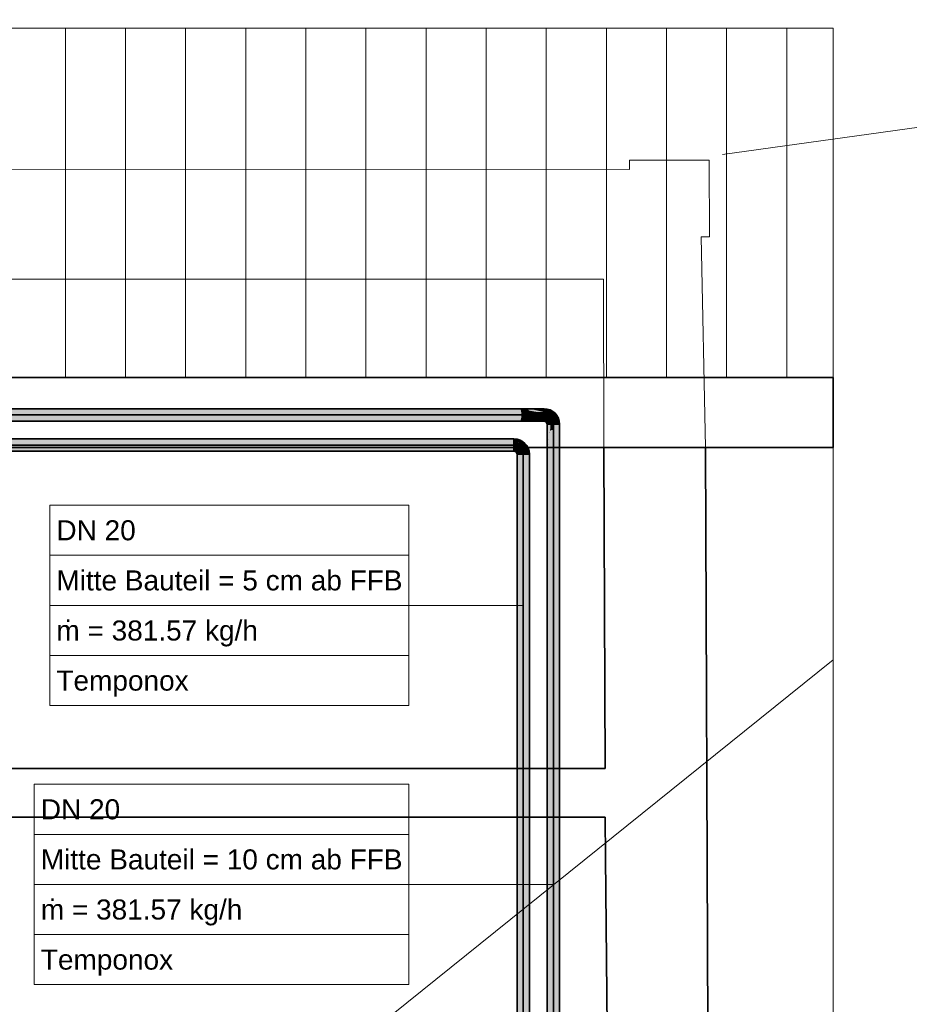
# Model space of a CAD drawing. Extents: x -208 to 552, y -140 to 454.
# Tile 46 of 47: x 200 to 289, y 281 to 379. Entities that reach past the tile are written whole.
import ezdxf
from ezdxf.lldxf.tags import DXFTag

# ---------------------------------------------------------------- set-up
doc = ezdxf.new("R2010")
doc.units = 0
doc.layers.get('0').update_dxf_attribs({"lineweight": 35})
for name, color, linetype, lineweight in [('0-Shading', 7, 'Continuous', 35), ('5_DG-BESTAND', 7, 'Continuous', 25), ('5_DG-FIRSTE-GRATE', 7, 'Continuous', 25), ('5_DG-SCHRAFF-FILL', 7, 'Continuous', 25)]:
    doc.layers.add(name, color=color, linetype=linetype, lineweight=lineweight)
for name, color, linetype, lineweight, true_color in [('H_Ruecklauf', 5, 'Continuous', 35, 0x0000ff), ('H_Ruecklauf_Beschriftung', 5, 'Continuous', 18, 0x0000ff), ('H_Vorlauf', 1, 'Continuous', 35, 0xff0000), ('H_Vorlauf_Beschriftung', 1, 'Continuous', 18, 0xff0000)]:
    doc.layers.add(name, color=color, linetype=linetype, lineweight=lineweight, true_color=true_color)
doc.styles.get("Standard").update_dxf_attribs({"font": 'arial.ttf'})
tags = doc.linetypes.add('ALL_S14', pattern=[0.002, 0.001, -0.001]).pattern_tags.tags
tags[6:7] = [DXFTag(74, 4), DXFTag(75, 0), DXFTag(340, '0'), DXFTag(46, 1.0), DXFTag(50, 0.0), DXFTag(44, 0.0), DXFTag(45, 0.0)]
tags[4:5] = [DXFTag(74, 4), DXFTag(75, 0), DXFTag(340, '0'), DXFTag(46, 1.0), DXFTag(50, 0.0), DXFTag(44, 0.0), DXFTag(45, 0.0)]
tags = doc.linetypes.add('VERDECKT2_S2', pattern=[0.0027, 0.002, -0.0007]).pattern_tags.tags
tags[6:7] = [DXFTag(74, 4), DXFTag(75, 0), DXFTag(340, '0'), DXFTag(46, 1.0), DXFTag(50, 0.0), DXFTag(44, 0.0), DXFTag(45, 0.0)]
tags[4:5] = [DXFTag(74, 4), DXFTag(75, 0), DXFTag(340, '0'), DXFTag(46, 1.0), DXFTag(50, 0.0), DXFTag(44, 0.0), DXFTag(45, 0.0)]

# ---------------------------------------------------------------- blocks, each defined once
blk = doc.blocks.new('Shading-A06HSU30NL', base_point=(253.809, 271.391))
at = {"layer": '0-Shading', "color": 14, "true_color": 0xa00000}
for points in [[(172.741, 340.207), (249.963, 340.207), (172.741, 340.29), (249.88, 340.29)], [(249.88, 340.29), (249.963, 340.207), (250.385, 340.29), (250.695, 340.207)], [(251.051, 340.29), (250.385, 340.29), (251.399, 340.265)], [(252.219, 340.207), (251.399, 340.265), (250.528, 340.251), (250.385, 340.29)], [(252.219, 340.207), (250.528, 340.251), (251.213, 340.207)], [(250.528, 340.251), (250.695, 340.207), (251.213, 340.207)], [(251.65, 340.29), (251.051, 340.29), (252.302, 340.243), (251.399, 340.265)], [(252.302, 340.243), (251.399, 340.265), (252.302, 340.207), (252.219, 340.207)], [(252.302, 340.243), (252.302, 340.29), (251.65, 340.29)], [(252.681, 340.157), (252.703, 340.237), (252.302, 340.207), (252.302, 340.29)], [(253.035, 340.01), (253.077, 340.082), (252.681, 340.157), (252.703, 340.237)], [(253.339, 339.777), (253.398, 339.836), (253.035, 340.01), (253.077, 340.082)], [(172.741, 339.124), (172.741, 339.05), (249.954, 339.124), (249.88, 339.05)], [(174.469, 339.124), (249.947, 339.131), (174.228, 339.133), (249.963, 339.133)], [(249.899, 339.124), (249.947, 339.131), (249.302, 339.124)], [(249.949, 339.05), (250.019, 339.069), (249.88, 339.05), (249.891, 339.061)], [(250.019, 339.069), (250.248, 339.133), (249.891, 339.061), (249.963, 339.133)], [(249.956, 339.126), (249.961, 339.131), (249.899, 339.124), (249.947, 339.131)], [(249.899, 339.124), (249.954, 339.124), (249.956, 339.126)], [(249.961, 339.131), (249.963, 339.133), (249.947, 339.131)], [(250.385, 339.05), (250.584, 339.103), (249.949, 339.05), (250.019, 339.069)], [(250.584, 339.103), (250.695, 339.133), (250.019, 339.069), (250.248, 339.133)], [(250.45, 339.05), (250.584, 339.103), (250.385, 339.05)], [(250.45, 339.05), (251.42, 339.116), (250.584, 339.103), (250.974, 339.127)], [(251.214, 339.05), (251.965, 339.104), (250.45, 339.05), (251.42, 339.116)], [(250.974, 339.127), (250.695, 339.133), (250.584, 339.103)], [(251.078, 339.133), (250.695, 339.133), (250.974, 339.127)], [(251.42, 339.116), (251.658, 339.133), (250.974, 339.127), (251.078, 339.133)], [(252.302, 339.097), (251.965, 339.104), (251.65, 339.05), (251.214, 339.05)], [(252.302, 339.129), (252.302, 339.133), (251.42, 339.116), (251.658, 339.133)], [(252.302, 339.129), (251.42, 339.116), (251.965, 339.104)], [(251.65, 339.05), (252.302, 339.05), (252.302, 339.097)], [(251.965, 339.104), (252.302, 339.097), (252.302, 339.129)], [(252.361, 339.125), (252.302, 339.133), (252.302, 339.129)], [(252.302, 339.097), (252.361, 339.125), (252.302, 339.129)], [(252.302, 339.097), (252.396, 339.091), (252.361, 339.125), (252.403, 339.119)], [(252.302, 339.05), (252.382, 339.039), (252.302, 339.097), (252.396, 339.091)], [(252.382, 339.039), (252.457, 339.008), (252.396, 339.091), (252.487, 339.06)], [(252.396, 339.091), (252.487, 339.06), (252.403, 339.119), (252.493, 339.072)], [(252.493, 339.072), (252.498, 339.08), (252.403, 339.119)], [(252.457, 339.008), (252.521, 338.959), (252.487, 339.06), (252.567, 339.006)], [(252.487, 339.06), (252.533, 339.029), (252.493, 339.072)], [(252.533, 339.029), (252.498, 339.08), (252.493, 339.072)], [(252.498, 339.08), (252.533, 339.029), (252.573, 339.011), (252.567, 339.006)], [(252.498, 339.08), (252.573, 339.011), (252.58, 339.018)], [(252.521, 338.959), (252.57, 338.895), (252.567, 339.006), (252.631, 338.93)], [(252.567, 339.006), (252.589, 338.98), (252.573, 339.011)], [(252.589, 338.98), (252.58, 339.018), (252.573, 339.011)], [(252.58, 339.018), (252.589, 338.98), (252.634, 338.932), (252.631, 338.93)], [(252.58, 339.018), (252.634, 338.932), (252.642, 338.936)], [(253.572, 339.473), (253.644, 339.515), (253.339, 339.777), (253.398, 339.836)], [(253.719, 339.119), (253.799, 339.141), (253.572, 339.473), (253.644, 339.515)], [(253.769, 338.74), (253.852, 338.74), (253.719, 339.119), (253.799, 339.141)], [(252.57, 338.895), (252.601, 338.82), (252.631, 338.93), (252.672, 338.839)], [(252.601, 338.82), (252.612, 338.74), (252.672, 338.839), (252.686, 338.74)], [(252.686, 338.74), (252.612, 338.74), (252.686, 296), (252.612, 296.105)], [(252.672, 338.839), (252.681, 338.841), (252.631, 338.93), (252.642, 338.936)], [(252.686, 338.74), (252.695, 338.74), (252.672, 338.839), (252.681, 338.841)], [(252.695, 336.591), (252.695, 338.74), (252.686, 335.74), (252.686, 338.74)], [(253.769, 338.74), (253.769, 296.129), (253.852, 338.74), (253.852, 296.268)], [(252.695, 295.988), (252.695, 336.591), (252.686, 296), (252.686, 335.74)], [(252.612, 296.105), (252.612, 271.66), (252.695, 295.988), (252.695, 271.66)], [(253.769, 296.129), (253.769, 271.66), (253.852, 296.268), (253.852, 271.66)]]:
    blk.add_solid(points, dxfattribs=at)
at = {"layer": '0-Shading', "color": 12, "true_color": 0xd90000}
for points in [[(172.741, 340.207), (172.741, 340.003), (249.963, 340.207), (250.017, 340.003)], [(249.302, 340.003), (172.741, 340.003), (250.023, 339.98), (172.741, 339.98)], [(250.017, 340.003), (249.302, 340.003), (250.022, 339.983)], [(249.302, 340.003), (250.023, 339.98), (250.022, 339.983)], [(250.107, 340.207), (249.963, 340.207), (250.363, 339.98), (250.023, 339.98)], [(250.695, 340.207), (250.107, 340.207), (250.922, 339.98), (250.363, 339.98)], [(252.216, 339.98), (251.245, 340.199), (250.794, 340.107), (250.695, 340.207)], [(251.213, 340.207), (250.695, 340.207), (251.245, 340.199)], [(252.216, 339.98), (250.794, 340.107), (251.487, 339.98)], [(250.794, 340.107), (250.922, 339.98), (251.487, 339.98)], [(252.219, 340.207), (251.213, 340.207), (252.302, 340.185), (251.245, 340.199)], [(252.302, 340.185), (251.245, 340.199), (252.302, 339.98), (252.216, 339.98)], [(252.302, 340.185), (252.302, 340.207), (252.219, 340.207)], [(252.623, 339.938), (252.681, 340.157), (252.302, 339.98), (252.302, 340.207)], [(252.653, 340.05), (252.623, 339.938), (252.706, 340.013)], [(252.706, 340.013), (252.623, 339.938), (252.944, 339.853), (252.922, 339.814)], [(252.681, 340.157), (252.653, 340.05), (252.807, 340.105), (252.706, 340.013)], [(252.807, 340.105), (252.706, 340.013), (253.008, 339.963), (252.944, 339.853)], [(253.008, 339.963), (253.035, 340.01), (252.807, 340.105)], [(253.254, 339.692), (253.339, 339.777), (253.008, 339.963), (253.035, 340.01)], [(172.741, 339.36), (172.741, 339.329), (249.963, 339.133), (174.228, 339.133)], [(172.741, 339.36), (249.963, 339.133), (250.023, 339.36)], [(250.445, 339.36), (250.023, 339.36), (250.248, 339.133), (249.963, 339.133)], [(250.922, 339.36), (250.445, 339.36), (250.695, 339.133), (250.248, 339.133)], [(251.839, 339.328), (250.922, 339.36), (251.078, 339.133), (250.695, 339.133)], [(251.963, 339.36), (250.922, 339.36), (251.839, 339.328)], [(252.302, 339.312), (251.839, 339.328), (251.658, 339.133), (251.078, 339.133)], [(251.658, 339.133), (252.302, 339.133), (252.302, 339.312)], [(252.302, 339.312), (252.302, 339.36), (251.839, 339.328), (251.884, 339.34)], [(252.302, 339.36), (251.963, 339.36), (251.884, 339.34)], [(252.302, 339.36), (252.302, 339.312), (252.462, 339.339), (252.457, 339.333)], [(252.302, 339.312), (252.302, 339.133), (252.457, 339.333)], [(252.408, 339.138), (252.457, 339.333), (252.302, 339.133)], [(252.407, 339.131), (252.408, 339.138), (252.361, 339.125), (252.302, 339.133)], [(252.361, 339.125), (252.403, 339.119), (252.407, 339.131)], [(252.403, 339.119), (252.498, 339.08), (252.407, 339.131), (252.519, 339.117)], [(252.409, 339.138), (252.407, 339.131), (252.542, 339.156), (252.519, 339.117)], [(252.408, 339.138), (252.407, 339.131), (252.409, 339.138)], [(252.408, 339.138), (252.407, 339.131), (252.408, 339.138)], [(252.461, 339.333), (252.408, 339.138), (252.485, 339.329), (252.409, 339.138)], [(252.485, 339.329), (252.409, 339.138), (252.612, 339.277), (252.542, 339.156)], [(252.462, 339.339), (252.457, 339.333), (252.461, 339.333)], [(252.461, 339.333), (252.478, 339.33), (252.462, 339.339)], [(252.478, 339.33), (252.485, 339.329), (252.462, 339.339)], [(252.519, 339.117), (252.498, 339.08), (252.608, 339.046), (252.58, 339.018)], [(252.72, 339.194), (252.519, 339.117), (252.684, 339.122), (252.522, 339.115)], [(252.519, 339.117), (252.72, 339.194), (252.542, 339.156)], [(252.519, 339.117), (252.608, 339.046), (252.601, 339.08)], [(252.522, 339.115), (252.629, 339.067), (252.684, 339.122)], [(252.72, 339.194), (252.612, 339.277), (252.542, 339.156)], [(252.642, 338.936), (252.608, 339.046), (252.58, 339.018)], [(252.608, 339.046), (252.629, 339.067), (252.601, 339.08)], [(252.642, 338.936), (252.679, 339.018), (252.608, 339.046), (252.629, 339.067)], [(252.684, 339.122), (252.629, 339.067), (252.825, 339.042), (252.721, 338.982)], [(252.68, 339.02), (252.629, 339.067), (252.679, 339.018)], [(252.679, 339.018), (252.642, 338.936), (252.677, 338.956)], [(252.718, 338.98), (252.679, 339.018), (252.677, 338.956)], [(252.719, 338.984), (252.68, 339.02), (252.718, 338.98), (252.679, 339.018)], [(252.72, 339.194), (252.684, 339.122), (252.74, 339.178)], [(252.74, 339.178), (252.684, 339.122), (252.77, 339.131)], [(252.684, 339.122), (252.825, 339.042), (252.77, 339.131)], [(252.721, 338.982), (252.781, 338.868), (252.825, 339.042), (252.86, 338.889)], [(252.825, 339.042), (252.839, 339.05), (252.74, 339.178)], [(252.825, 339.042), (252.86, 338.889), (252.839, 339.05), (252.886, 338.896)], [(252.886, 338.896), (252.9, 338.9), (252.839, 339.05)], [(252.944, 339.853), (252.922, 339.814), (253.139, 339.647)], [(253.008, 339.963), (252.944, 339.853), (253.178, 339.617), (253.139, 339.647)], [(253.008, 339.963), (253.178, 339.617), (253.254, 339.692)], [(253.178, 339.617), (253.375, 339.36), (253.254, 339.692), (253.428, 339.39)], [(253.428, 339.39), (253.572, 339.473), (253.254, 339.692), (253.339, 339.777)], [(253.375, 339.36), (253.499, 339.061), (253.428, 339.39), (253.531, 339.069)], [(253.531, 339.069), (253.719, 339.119), (253.428, 339.39), (253.572, 339.473)], [(253.499, 339.061), (253.542, 338.74), (253.531, 339.069), (253.565, 338.74)], [(253.565, 338.74), (253.769, 338.74), (253.531, 339.069), (253.719, 339.119)], [(252.677, 338.956), (252.642, 338.936), (252.681, 338.841)], [(252.7, 338.846), (252.718, 338.98), (252.681, 338.841), (252.677, 338.956)], [(252.7, 338.846), (252.681, 338.841), (252.695, 338.74)], [(252.781, 338.868), (252.7, 338.846), (252.798, 338.74), (252.695, 338.74)], [(252.798, 338.74), (252.695, 338.74), (252.695, 336.591)], [(252.695, 295.988), (252.922, 295.924), (252.918, 338.094), (252.922, 338.11)], [(252.695, 336.591), (252.695, 295.988), (252.855, 337.791), (252.918, 338.094)], [(252.919, 338.257), (252.922, 338.74), (252.697, 336.65), (252.798, 338.74)], [(252.721, 338.982), (252.718, 338.98), (252.781, 338.868), (252.7, 338.846)], [(252.718, 338.98), (252.721, 338.982), (252.719, 338.984)], [(252.781, 338.868), (252.798, 338.74), (252.86, 338.889), (252.845, 338.74)], [(252.845, 338.74), (252.922, 338.74), (252.86, 338.889), (252.9, 338.9)], [(252.918, 338.094), (252.919, 338.257), (252.855, 337.791)], [(252.922, 338.11), (252.922, 338.275), (252.918, 338.094), (252.919, 338.257)], [(252.922, 338.275), (252.922, 338.74), (252.919, 338.257)], [(253.565, 335.74), (253.565, 338.74), (253.542, 336.591), (253.542, 338.74)], [(253.769, 338.74), (253.565, 338.74), (253.769, 296.129), (253.565, 296.018)], [(252.695, 336.591), (252.855, 337.791), (252.697, 336.65)], [(253.565, 296.018), (253.565, 335.74), (253.542, 296.005), (253.542, 336.591)], [(252.695, 295.988), (252.695, 271.66), (252.922, 295.924), (252.922, 271.66)], [(253.542, 296.005), (253.542, 271.66), (253.769, 296.129), (253.769, 271.66)]]:
    blk.add_solid(points, dxfattribs=at)
at = {"layer": '0-Shading', "color": 1, "true_color": 0xfa0000}
for points in [[(172.741, 339.67), (250.046, 339.67), (172.741, 339.98), (250.023, 339.98)], [(250.363, 339.98), (250.023, 339.98), (250.487, 339.67), (250.046, 339.67)], [(250.922, 339.98), (250.363, 339.98), (251.005, 339.67), (250.487, 339.67)], [(251.487, 339.98), (250.922, 339.98), (251.539, 339.954)], [(251.539, 339.954), (250.922, 339.98), (252.112, 339.67), (251.005, 339.67)], [(252.216, 339.98), (251.487, 339.98), (252.302, 339.922), (251.539, 339.954)], [(252.302, 339.922), (252.302, 339.98), (252.216, 339.98)], [(252.564, 339.72), (252.623, 339.938), (252.302, 339.922), (252.302, 339.98)], [(172.741, 339.36), (250.023, 339.36), (172.741, 339.67), (250.046, 339.67)], [(250.487, 339.67), (250.046, 339.67), (250.445, 339.36), (250.023, 339.36)], [(251.005, 339.67), (250.487, 339.67), (250.922, 339.36), (250.445, 339.36)], [(251.005, 339.67), (250.922, 339.36), (252.112, 339.67), (251.963, 339.36)], [(252.302, 339.67), (252.302, 339.922), (252.083, 339.684), (251.539, 339.954)], [(251.963, 339.36), (252.302, 339.36), (252.112, 339.67), (252.302, 339.67)], [(252.302, 339.67), (252.083, 339.684), (252.112, 339.67)], [(252.302, 339.67), (252.542, 339.638), (252.302, 339.922), (252.564, 339.72)], [(252.462, 339.339), (252.542, 339.638), (252.302, 339.36), (252.302, 339.67)], [(252.462, 339.339), (252.485, 339.329), (252.542, 339.638), (252.72, 339.564)], [(252.519, 339.363), (252.485, 339.329), (252.612, 339.277)], [(252.681, 339.397), (252.533, 339.377), (252.612, 339.277), (252.519, 339.363)], [(252.72, 339.564), (252.533, 339.377), (252.767, 339.545), (252.681, 339.397)], [(252.542, 339.638), (252.72, 339.564), (252.564, 339.72)], [(252.72, 339.564), (252.623, 339.938), (252.564, 339.72)], [(252.681, 339.397), (252.612, 339.277), (252.9, 339.443), (252.959, 339.397)], [(252.612, 339.277), (252.72, 339.194), (252.959, 339.397), (252.757, 339.195)], [(252.72, 339.564), (252.767, 339.545), (252.623, 339.938), (252.922, 339.814)], [(252.767, 339.545), (252.681, 339.397), (252.9, 339.443)], [(252.72, 339.194), (252.74, 339.178), (252.757, 339.195)], [(252.757, 339.195), (252.74, 339.178), (252.77, 339.196)], [(252.896, 339.145), (252.77, 339.196), (252.839, 339.05), (252.74, 339.178)], [(252.959, 339.397), (252.757, 339.195), (253.005, 339.338), (252.77, 339.196)], [(252.922, 339.814), (252.767, 339.545), (252.961, 339.598)], [(252.961, 339.598), (252.767, 339.545), (252.992, 339.43), (252.959, 339.397)], [(253.005, 339.338), (252.77, 339.196), (252.978, 339.209)], [(252.899, 339.204), (252.77, 339.196), (252.896, 339.145)], [(252.896, 339.145), (252.839, 339.05), (252.894, 339.082)], [(252.894, 339.082), (252.839, 339.05), (252.9, 338.9)], [(252.959, 339.119), (252.896, 339.145), (252.894, 339.082)], [(252.959, 339.119), (252.894, 339.082), (252.93, 338.908), (252.9, 338.9)], [(252.978, 339.209), (252.899, 339.204), (252.959, 339.119), (252.896, 339.145)], [(252.922, 339.814), (252.961, 339.598), (253.139, 339.647)], [(252.93, 338.908), (253.2, 338.98), (252.959, 339.119), (253.107, 339.205)], [(252.992, 339.43), (252.959, 339.397), (253.005, 339.338)], [(252.959, 339.119), (253.107, 339.205), (253.005, 339.338)], [(253.139, 339.647), (252.961, 339.598), (253.165, 339.603), (252.992, 339.43)], [(253.107, 339.205), (253.128, 339.347), (252.992, 339.43), (253.072, 339.51)], [(253.107, 339.205), (252.992, 339.43), (253.005, 339.338)], [(253.128, 339.347), (253.165, 339.603), (253.072, 339.51)], [(253.128, 339.347), (253.107, 339.205), (253.165, 339.238)], [(253.135, 339.221), (253.107, 339.205), (253.2, 338.98)], [(253.286, 339.308), (253.165, 339.603), (253.165, 339.238), (253.128, 339.347)], [(253.215, 338.985), (253.165, 339.238), (253.2, 338.98), (253.135, 339.221)], [(253.165, 339.603), (253.178, 339.617), (253.139, 339.647)], [(253.286, 339.308), (253.375, 339.36), (253.165, 339.603), (253.178, 339.617)], [(253.286, 339.308), (253.165, 339.238), (253.363, 339.024), (253.215, 338.985)], [(253.363, 339.024), (253.215, 338.985), (253.4, 338.74), (253.232, 338.74)], [(253.363, 339.024), (253.499, 339.061), (253.286, 339.308), (253.375, 339.36)], [(253.4, 338.74), (253.542, 338.74), (253.363, 339.024), (253.499, 339.061)], [(252.9, 338.9), (252.922, 338.74), (252.93, 338.908)], [(252.922, 338.74), (253.232, 338.74), (252.93, 338.908), (253.2, 338.98)], [(253.232, 338.74), (252.922, 338.74), (253.232, 338.33), (252.922, 338.275)], [(253.232, 338.33), (252.922, 338.275), (253.232, 338.211), (252.922, 338.11)], [(252.922, 338.11), (252.922, 295.924), (253.232, 338.211), (253.232, 295.93)], [(253.215, 338.985), (253.2, 338.98), (253.232, 338.74)], [(253.404, 337.466), (253.4, 338.74), (253.232, 338.33), (253.232, 338.74)], [(253.289, 338.042), (253.232, 338.33), (253.232, 338.211)], [(253.232, 295.93), (253.289, 338.042), (253.232, 338.211)], [(253.232, 295.93), (253.542, 296.005), (253.289, 338.042), (253.404, 337.466)], [(253.542, 338.74), (253.4, 338.74), (253.542, 336.591)], [(253.523, 336.871), (253.4, 338.74), (253.404, 337.466)], [(253.542, 336.591), (253.523, 336.871), (253.542, 296.005), (253.404, 337.466)], [(252.922, 295.924), (252.922, 271.66), (253.232, 295.93), (253.232, 271.66)], [(253.232, 295.93), (253.232, 271.66), (253.542, 296.005), (253.542, 271.66)]]:
    blk.add_solid(points, dxfattribs=at)
blk = doc.blocks.new('Shading-A06HSU32NL', base_point=(250.769, 270.081))
at = {"layer": '0-Shading', "color": 174, "true_color": 0x0000a0}
for points in [[(171.162, 337.207), (249.302, 337.207), (171.122, 337.29), (249.302, 337.29)], [(249.302, 337.207), (249.612, 337.249), (249.302, 337.29)], [(249.302, 337.207), (249.681, 337.157), (249.612, 337.249), (249.684, 337.167)], [(249.684, 337.167), (249.703, 337.237), (249.612, 337.249)], [(249.681, 337.157), (249.695, 337.151), (249.684, 337.167)], [(249.695, 337.151), (249.703, 337.237), (249.684, 337.167)], [(249.695, 337.151), (250.035, 337.01), (249.703, 337.237), (250.077, 337.082)], [(250.339, 336.777), (250.398, 336.836), (250.035, 337.01), (250.077, 337.082)], [(124.772, 336.05), (249.302, 336.05), (125.305, 336.133), (249.302, 336.133)], [(249.382, 336.039), (249.403, 336.119), (249.302, 336.05), (249.302, 336.133)], [(249.382, 336.039), (249.457, 336.008), (249.403, 336.119), (249.493, 336.072)], [(249.493, 336.072), (249.498, 336.08), (249.403, 336.119)], [(249.457, 336.008), (249.521, 335.959), (249.493, 336.072), (249.561, 335.999)], [(249.493, 336.072), (249.561, 335.999), (249.498, 336.08), (249.573, 336.011)], [(249.573, 336.011), (249.58, 336.018), (249.498, 336.08)], [(250.572, 336.473), (250.644, 336.515), (250.339, 336.777), (250.398, 336.836)], [(250.719, 336.119), (250.799, 336.141), (250.572, 336.473), (250.644, 336.515)], [(250.769, 335.74), (250.852, 335.74), (250.719, 336.119), (250.799, 336.141)], [(249.521, 335.959), (249.57, 335.895), (249.561, 335.999), (249.6, 335.912)], [(249.561, 335.999), (249.6, 335.912), (249.573, 336.011), (249.619, 335.923)], [(249.57, 335.895), (249.601, 335.82), (249.6, 335.912), (249.612, 335.823)], [(249.619, 335.923), (249.642, 335.936), (249.573, 336.011), (249.58, 336.018)], [(249.612, 335.823), (249.681, 335.841), (249.6, 335.912), (249.642, 335.936)], [(249.612, 335.74), (249.695, 335.74), (249.601, 335.82), (249.681, 335.841)], [(249.612, 335.74), (249.612, 296.124), (249.695, 335.74), (249.695, 296.007)], [(250.769, 335.74), (250.769, 296.148), (250.852, 335.74), (250.852, 296.288)], [(249.695, 296.007), (249.612, 296.124), (249.695, 271.503), (249.612, 271.544)], [(250.852, 296.288), (250.769, 296.148), (250.852, 271.544), (250.769, 271.503)]]:
    blk.add_solid(points, dxfattribs=at)
at = {"layer": '0-Shading', "color": 172, "true_color": 0x0000d9}
for points in [[(171.192, 336.98), (249.302, 336.98), (171.162, 337.207), (249.302, 337.207)], [(249.623, 336.938), (249.681, 337.157), (249.302, 336.98), (249.302, 337.207)], [(249.623, 336.938), (249.755, 336.882), (249.681, 337.157), (249.695, 337.151)], [(249.695, 337.151), (249.922, 336.814), (250.035, 337.01)], [(249.922, 336.814), (249.695, 337.151), (249.772, 336.876), (249.751, 336.903)], [(171.162, 336.133), (249.302, 336.133), (171.192, 336.36), (249.302, 336.36)], [(249.302, 336.133), (249.408, 336.138), (249.302, 336.36), (249.462, 336.339)], [(249.302, 336.133), (249.403, 336.119), (249.408, 336.138)], [(249.403, 336.119), (249.498, 336.08), (249.408, 336.138), (249.542, 336.156)], [(249.408, 336.138), (249.542, 336.156), (249.462, 336.339), (249.604, 336.264)], [(249.604, 336.264), (249.612, 336.277), (249.462, 336.339)], [(249.518, 336.115), (249.498, 336.08), (249.53, 336.096)], [(249.53, 336.096), (249.498, 336.08), (249.58, 336.018)], [(249.59, 336.127), (249.582, 336.165), (249.518, 336.115), (249.542, 336.156)], [(249.59, 336.127), (249.518, 336.115), (249.53, 336.096)], [(249.608, 336.046), (249.59, 336.127), (249.58, 336.018), (249.53, 336.096)], [(249.542, 336.156), (249.677, 336.185), (249.604, 336.264)], [(249.608, 336.046), (249.58, 336.018), (249.609, 336.042)], [(249.609, 336.042), (249.58, 336.018), (249.642, 335.936)], [(249.69, 336.187), (249.582, 336.165), (249.689, 336.178), (249.59, 336.127)], [(249.684, 336.122), (249.689, 336.178), (249.608, 336.046), (249.59, 336.127)], [(249.677, 336.185), (249.72, 336.194), (249.604, 336.264), (249.612, 336.277)], [(249.683, 336.1), (249.684, 336.122), (249.609, 336.042), (249.608, 336.046)], [(249.677, 335.956), (249.683, 336.1), (249.642, 335.936), (249.609, 336.042)], [(249.718, 335.98), (249.754, 336.157), (249.677, 335.956), (249.683, 336.1)], [(249.754, 336.157), (249.74, 336.178), (249.683, 336.1), (249.684, 336.122)], [(249.72, 336.194), (249.689, 336.178), (249.74, 336.178), (249.684, 336.122)], [(249.689, 336.178), (249.72, 336.194), (249.69, 336.187)], [(249.7, 335.846), (249.9, 335.9), (249.718, 335.98), (249.839, 336.05)], [(249.754, 336.157), (249.718, 335.98), (249.755, 336.155)], [(249.755, 336.155), (249.718, 335.98), (249.825, 336.042)], [(249.74, 336.178), (249.754, 336.157), (249.755, 336.158)], [(249.751, 336.903), (249.755, 336.882), (249.772, 336.876)], [(249.755, 336.158), (249.754, 336.157), (249.755, 336.155)], [(249.755, 336.158), (249.755, 336.155), (249.839, 336.05), (249.825, 336.042)], [(250.178, 336.617), (250.339, 336.777), (249.922, 336.814), (250.035, 337.01)], [(250.375, 336.36), (250.572, 336.473), (250.178, 336.617), (250.339, 336.777)], [(250.499, 336.061), (250.719, 336.119), (250.375, 336.36), (250.572, 336.473)], [(250.542, 335.74), (250.769, 335.74), (250.499, 336.061), (250.719, 336.119)], [(249.677, 335.956), (249.642, 335.936), (249.681, 335.841)], [(249.718, 335.98), (249.677, 335.956), (249.7, 335.846), (249.681, 335.841)], [(249.681, 335.841), (249.695, 335.74), (249.7, 335.846)], [(249.695, 335.74), (249.922, 335.74), (249.7, 335.846), (249.9, 335.9)], [(249.695, 335.74), (249.695, 296.007), (249.922, 335.74), (249.922, 295.943)], [(250.542, 335.74), (250.542, 296.024), (250.769, 335.74), (250.769, 296.148)], [(249.922, 295.943), (249.695, 296.007), (249.922, 271.473), (249.695, 271.503)], [(250.769, 296.148), (250.542, 296.024), (250.769, 271.503), (250.542, 271.473)]]:
    blk.add_solid(points, dxfattribs=at)
at = {"layer": '0-Shading', "color": 5, "true_color": 0x0000fa}
for points in [[(171.203, 336.67), (249.302, 336.67), (171.192, 336.98), (249.302, 336.98)], [(171.192, 336.36), (249.302, 336.36), (171.203, 336.67), (249.302, 336.67)], [(249.302, 336.67), (249.546, 336.654), (249.302, 336.98), (249.623, 336.938)], [(249.464, 336.659), (249.302, 336.67), (249.542, 336.638)], [(249.302, 336.36), (249.47, 336.368), (249.302, 336.67), (249.542, 336.638)], [(249.302, 336.36), (249.462, 336.339), (249.47, 336.368)], [(249.47, 336.368), (249.462, 336.339), (249.508, 336.373), (249.612, 336.277)], [(249.546, 336.654), (249.464, 336.659), (249.542, 336.638)], [(249.681, 336.397), (249.767, 336.545), (249.47, 336.368), (249.542, 336.638)], [(249.612, 336.277), (249.681, 336.397), (249.508, 336.373)], [(249.546, 336.654), (249.542, 336.638), (249.554, 336.652)], [(249.645, 336.615), (249.554, 336.652), (249.767, 336.545), (249.542, 336.638)], [(249.623, 336.938), (249.546, 336.654), (249.755, 336.882), (249.554, 336.652)], [(249.755, 336.882), (249.554, 336.652), (249.773, 336.608)], [(249.596, 336.644), (249.554, 336.652), (249.645, 336.615)], [(249.773, 336.608), (249.596, 336.644), (249.776, 336.562), (249.645, 336.615)], [(249.757, 336.195), (249.77, 336.416), (249.612, 336.277), (249.69, 336.399)], [(249.681, 336.397), (249.612, 336.277), (249.69, 336.399)], [(249.757, 336.195), (249.612, 336.277), (249.72, 336.194)], [(249.776, 336.562), (249.645, 336.615), (249.767, 336.545)], [(249.767, 336.545), (249.681, 336.397), (249.778, 336.537), (249.69, 336.399)], [(249.77, 336.416), (249.778, 336.537), (249.69, 336.399)], [(249.72, 336.194), (249.74, 336.178), (249.757, 336.195)], [(249.74, 336.178), (249.755, 336.158), (249.757, 336.195)], [(249.772, 336.876), (249.755, 336.882), (249.818, 336.635), (249.768, 336.684)], [(249.785, 336.223), (249.757, 336.195), (249.792, 336.201), (249.755, 336.158)], [(249.792, 336.201), (249.755, 336.158), (249.839, 336.05)], [(249.764, 336.315), (249.757, 336.195), (249.785, 336.223)], [(249.913, 336.432), (249.778, 336.537), (249.785, 336.223), (249.764, 336.315)], [(249.767, 336.545), (249.778, 336.537), (249.776, 336.562)], [(249.818, 336.635), (249.768, 336.684), (249.783, 336.574), (249.775, 336.58)], [(249.772, 336.876), (249.878, 336.738), (249.922, 336.814)], [(249.772, 336.876), (249.841, 336.675), (249.878, 336.738)], [(249.772, 336.876), (249.818, 336.635), (249.841, 336.675)], [(249.775, 336.58), (249.776, 336.562), (249.783, 336.574)], [(249.783, 336.574), (249.776, 336.562), (249.792, 336.564), (249.778, 336.537)], [(249.778, 336.537), (249.913, 336.432), (249.792, 336.564), (249.909, 336.448)], [(249.824, 336.626), (249.818, 336.635), (249.792, 336.564), (249.783, 336.574)], [(249.913, 336.432), (249.785, 336.223), (249.905, 336.343)], [(249.905, 336.343), (249.785, 336.223), (249.904, 336.333), (249.792, 336.201)], [(249.909, 336.448), (249.876, 336.56), (249.792, 336.564), (249.824, 336.626)], [(249.894, 336.082), (249.904, 336.333), (249.839, 336.05), (249.792, 336.201)], [(249.841, 336.675), (249.818, 336.635), (249.844, 336.665), (249.824, 336.626)], [(249.876, 336.56), (249.844, 336.665), (249.824, 336.626)], [(249.894, 336.082), (249.839, 336.05), (249.9, 335.9)], [(249.841, 336.675), (249.844, 336.665), (249.878, 336.738), (249.88, 336.734)], [(249.844, 336.665), (249.876, 336.56), (249.88, 336.734), (249.903, 336.524)], [(249.903, 336.524), (249.876, 336.56), (249.912, 336.444), (249.909, 336.448)], [(249.88, 336.734), (249.922, 336.814), (249.878, 336.738)], [(249.963, 336.591), (249.922, 336.814), (249.88, 336.734)], [(249.88, 336.734), (249.992, 336.43), (249.963, 336.591)], [(249.88, 336.734), (249.903, 336.524), (249.992, 336.43), (249.975, 336.431)], [(249.959, 336.119), (249.959, 336.397), (249.894, 336.082), (249.904, 336.333)], [(249.959, 336.119), (249.894, 336.082), (249.93, 335.908), (249.9, 335.9)], [(249.975, 336.431), (249.903, 336.524), (249.924, 336.432), (249.912, 336.444)], [(249.904, 336.333), (249.959, 336.397), (249.905, 336.343)], [(249.905, 336.343), (249.959, 336.397), (249.913, 336.432)], [(249.909, 336.448), (249.913, 336.432), (249.912, 336.444)], [(249.912, 336.444), (249.913, 336.432), (249.924, 336.432)], [(249.913, 336.432), (249.959, 336.397), (249.924, 336.432)], [(250.178, 336.617), (249.922, 336.814), (250.072, 336.51)], [(250.072, 336.51), (249.922, 336.814), (250.032, 336.47), (249.963, 336.591)], [(249.959, 336.397), (249.982, 336.421), (249.924, 336.432), (249.975, 336.431)], [(249.93, 335.908), (250.2, 335.98), (249.959, 336.119), (250.107, 336.205)], [(249.982, 336.421), (249.959, 336.397), (249.997, 336.395), (250.005, 336.338)], [(249.959, 336.397), (249.959, 336.119), (250.005, 336.338)], [(249.959, 336.119), (250.107, 336.205), (250.005, 336.338)], [(249.963, 336.591), (249.992, 336.43), (250.032, 336.47)], [(249.982, 336.421), (249.992, 336.43), (249.975, 336.431)], [(249.992, 336.43), (249.982, 336.421), (249.997, 336.395)], [(250.054, 336.417), (250.032, 336.47), (249.997, 336.395), (249.992, 336.43)], [(250.054, 336.417), (249.997, 336.395), (250.018, 336.359)], [(249.997, 336.395), (250.005, 336.338), (250.018, 336.359)], [(250.018, 336.359), (250.005, 336.338), (250.107, 336.205)], [(250.135, 336.221), (250.054, 336.417), (250.107, 336.205), (250.018, 336.359)], [(250.072, 336.51), (250.032, 336.47), (250.086, 336.469), (250.054, 336.417)], [(250.165, 336.238), (250.086, 336.469), (250.135, 336.221), (250.054, 336.417)], [(250.086, 336.469), (250.178, 336.617), (250.072, 336.51)], [(250.178, 336.617), (250.086, 336.469), (250.375, 336.36), (250.165, 336.238)], [(250.135, 336.221), (250.107, 336.205), (250.2, 335.98)], [(250.165, 336.238), (250.135, 336.221), (250.215, 335.985), (250.2, 335.98)], [(250.215, 335.985), (250.499, 336.061), (250.165, 336.238), (250.375, 336.36)], [(250.232, 335.74), (250.542, 335.74), (250.215, 335.985), (250.499, 336.061)], [(249.9, 335.9), (249.922, 335.74), (249.93, 335.908)], [(249.922, 335.74), (250.232, 335.74), (249.93, 335.908), (250.2, 335.98)], [(249.922, 335.74), (249.922, 295.943), (250.232, 335.74), (250.232, 295.949)], [(250.2, 335.98), (250.232, 335.74), (250.215, 335.985)], [(250.232, 335.74), (250.232, 295.949), (250.542, 335.74), (250.542, 296.024)], [(250.232, 295.949), (249.922, 295.943), (250.232, 271.462), (249.922, 271.473)], [(250.542, 296.024), (250.232, 295.949), (250.542, 271.473), (250.232, 271.462)]]:
    blk.add_solid(points, dxfattribs=at)
blk = doc.blocks.new('Referenz-A06HSU36NL', base_point=(-177.958, -120.344))
at = {"layer": '5_DG-BESTAND', "color": 0, "linetype": 'ALL_S14', "lineweight": 13, "ltscale": 0.13}
blk.add_line((270.126, 365.656), (367.042, 379.113), dxfattribs=at)
at = {"layer": '5_DG-BESTAND', "color": 0, "lineweight": 18}
for p in [(84.61, 378.271), (281.159, 343.412)]:
    blk.add_line(p, (281.159, 378.271), dxfattribs=at)
at = {"layer": '5_DG-BESTAND', "color": 0, "linetype": 'VERDECKT2_S2', "lineweight": 18, "ltscale": 0.18}
for p, q in [((260.836, 364.154), (260.836, 365.107)), ((260.836, 365.107), (268.787, 365.107)), ((268.787, 365.107), (268.821, 357.459)), ((115.795, 364.255), (260.836, 364.154)), ((267.999, 357.459), (268.406, 336.412)), ((268.821, 357.459), (267.999, 357.459)), ((258.228, 353.212), (103.244, 353.212)), ((258.285, 336.412), (258.228, 353.212))]:
    blk.add_line(p, q, dxfattribs=at)
at = {"layer": '5_DG-BESTAND', "color": 0, "lineweight": 35}
for p, q in [((84.61, 343.412), (281.159, 343.412)), ((281.159, 343.412), (281.159, 336.412)), ((281.159, 336.412), (78.2, 336.412)), ((258.394, 304.372), (258.285, 336.412)), ((268.406, 336.412), (268.655, 274.277)), ((169.526, 304.372), (258.394, 304.372)), ((258.41, 299.547), (173.938, 299.547)), ((258.424, 295.467), (258.41, 299.547)), ((258.686, 272.633), (258.424, 295.467))]:
    blk.add_line(p, q, dxfattribs=at)
at = {"layer": '5_DG-BESTAND', "color": 0, "lineweight": 13}
for p, q in [((268.56, 288.469), (268.549, 288.465)), ((268.549, 288.465), (268.56, 288.466))]:
    blk.add_line(p, q, dxfattribs=at)
at = {"layer": '5_DG-FIRSTE-GRATE', "color": 0, "linetype": 'ALL_S14', "lineweight": 18, "ltscale": 0.18}
for p, q in [((281.159, 336.412), (281.159, 174.084)), ((281.159, 315.248), (206.559, 255.248))]:
    blk.add_line(p, q, dxfattribs=at)
at = {"layer": '5_DG-SCHRAFF-FILL', "color": 0, "lineweight": 13}
for p, q in [((204.526, 343.412), (204.526, 378.271)), ((210.526, 343.412), (210.526, 378.271)), ((216.526, 343.412), (216.526, 378.271)), ((222.526, 343.412), (222.526, 378.271)), ((228.526, 343.412), (228.526, 378.271)), ((234.526, 343.412), (234.526, 378.271)), ((240.526, 343.412), (240.526, 378.271)), ((246.526, 343.412), (246.526, 378.271)), ((252.526, 343.412), (252.526, 378.271)), ((258.526, 343.412), (258.526, 378.271)), ((264.526, 343.412), (264.526, 378.271)), ((270.526, 343.412), (270.526, 378.271)), ((276.526, 343.412), (276.526, 378.271))]:
    blk.add_line(p, q, dxfattribs=at)
blk = doc.blocks.new('Rohr - 1703-A06HSU5INL', base_point=(171.873, 270.792))
at = {"color": 0, "linetype": 'ByBlock', "lineweight": -2, "ltscale": 0.35}
for p, q in [((253.232, 339.67), (171.873, 339.67)), ((253.232, 270.792), (253.232, 339.67))]:
    blk.add_line(p, q, dxfattribs=at)
blk = doc.blocks.new('Bauteilbeschriftung-A06HSU5KNL', base_point=(201.414, 282.817))
at = {"color": 0, "lineweight": -2}
for p, q in [((201.414, 302.817), (238.821, 302.817)), ((201.414, 282.817), (201.414, 302.817)), ((238.821, 302.817), (238.821, 282.817)), ((201.414, 297.817), (238.821, 297.817)), ((201.414, 292.817), (238.821, 292.817)), ((201.414, 287.817), (238.821, 287.817)), ((238.821, 282.817), (201.414, 282.817))]:
    blk.add_line(p, q, dxfattribs=at)
at = {"color": 0, "linetype": 'ByBlock', "lineweight": -2, "ltscale": 0.18}
blk.add_line((238.821, 292.817), (253.232, 292.817), dxfattribs=at)
at = {"color": 0, "linetype": 'ByBlock', "lineweight": -2, "ltscale": 0.18, "char_height": 2, "attachment_point": 1}
for s, insert in [('{\\fArial;DN 20}', (202.081, 301.317)), ('{\\fArial;Mitte Bauteil = 10 cm ab FFB}', (202.081, 296.317)), ('{\\fArial;ṁ = 381.57 kg/h}', (202.081, 291.317)), ('{\\fArial;Temponox }', (202.081, 286.317))]:
    blk.add_mtext(s, dxfattribs=dict(at, insert=insert))
blk = doc.blocks.new('Rohr - 1703-A06HSU5ONL', base_point=(119.693, 235.172))
at = {"color": 0, "linetype": 'ByBlock', "lineweight": -2, "ltscale": 0.35}
for p, q in [((250.232, 336.67), (119.693, 336.67)), ((250.232, 235.172), (250.232, 336.67))]:
    blk.add_line(p, q, dxfattribs=at)
blk = doc.blocks.new('Bauteilbeschriftung-A06HSU5QNL', base_point=(202.968, 310.66))
at = {"color": 0, "lineweight": -2}
for p, q in [((202.968, 330.66), (238.821, 330.66)), ((202.968, 310.66), (202.968, 330.66)), ((238.821, 330.66), (238.821, 310.66)), ((202.968, 325.66), (238.821, 325.66)), ((202.968, 320.66), (238.821, 320.66)), ((202.968, 315.66), (238.821, 315.66)), ((238.821, 310.66), (202.968, 310.66))]:
    blk.add_line(p, q, dxfattribs=at)
at = {"color": 0, "linetype": 'ByBlock', "lineweight": -2, "ltscale": 0.18}
blk.add_line((238.821, 320.66), (250.232, 320.66), dxfattribs=at)
at = {"color": 0, "linetype": 'ByBlock', "lineweight": -2, "ltscale": 0.18, "char_height": 2, "attachment_point": 1}
for s, insert in [('{\\fArial;DN 20}', (203.634, 329.16)), ('{\\fArial;Mitte Bauteil = 5 cm ab FFB}', (203.634, 324.16)), ('{\\fArial;ṁ = 381.57 kg/h}', (203.634, 319.16)), ('{\\fArial;Temponox }', (203.634, 314.16))]:
    blk.add_mtext(s, dxfattribs=dict(at, insert=insert))
blk = doc.blocks.new('Geometrie-A06HSU7ONL', base_point=(-78.254, 159.517))
at = {"layer": 'H_Ruecklauf', "lineweight": -2}
for p, q in [((249.302, 337.29), (120.561, 337.29)), ((249.302, 336.927), (249.302, 337.29)), ((249.302, 336.05), (249.302, 337.29)), ((120.561, 336.05), (249.302, 336.05)), ((249.302, 336.413), (249.302, 336.927)), ((249.302, 336.05), (249.302, 336.413)), ((249.612, 335.74), (249.612, 236.04)), ((249.612, 335.74), (249.975, 335.74)), ((249.612, 335.74), (250.852, 335.74)), ((249.975, 335.74), (250.488, 335.74)), ((250.488, 335.74), (250.852, 335.74)), ((250.852, 236.04), (250.852, 335.74))]:
    blk.add_line(p, q, dxfattribs=at)
for major_axis in [(1.55, 0), (0.31, 0)]:
    blk.add_ellipse((249.302, 335.74), major_axis=major_axis, ratio=1, start_param=0, end_param=1.570796, dxfattribs=at)
blk = doc.blocks.new('Geometrie-A06HSU7QNL', base_point=(-78.254, 158.637))
at = {"layer": 'H_Vorlauf', "lineweight": -2}
for p, q in [((252.302, 340.29), (172.741, 340.29)), ((252.302, 339.927), (252.302, 340.29)), ((252.302, 339.05), (252.302, 340.29)), ((172.741, 339.05), (252.302, 339.05)), ((252.302, 339.413), (252.302, 339.927)), ((252.302, 339.05), (252.302, 339.413)), ((252.612, 338.74), (252.612, 271.66)), ((252.612, 338.74), (252.975, 338.74)), ((252.612, 338.74), (253.852, 338.74)), ((252.975, 338.74), (253.488, 338.74)), ((253.488, 338.74), (253.852, 338.74)), ((253.852, 271.66), (253.852, 338.74))]:
    blk.add_line(p, q, dxfattribs=at)
for major_axis in [(1.55, 0), (0.31, 0)]:
    blk.add_ellipse((252.302, 338.74), major_axis=major_axis, ratio=1, start_param=0, end_param=1.570796, dxfattribs=at)

msp = doc.modelspace()

# ---------------------------------------------------------------- block references
at = {"color": 251, "lineweight": 25, "ltscale": 0.25, "true_color": 0x585858}
msp.add_blockref('Referenz-A06HSU36NL', (-177.958, -120.344), dxfattribs=at)
at = {"linetype": 'Continuous', "ltscale": 0.35}
for name, p in [('Geometrie-A06HSU7ONL', (-78.254, 159.517)), ('Geometrie-A06HSU7QNL', (-78.254, 158.637))]:
    msp.add_blockref(name, p, dxfattribs=at)
for name, p in [('Shading-A06HSU30NL', (253.809, 271.391)), ('Shading-A06HSU32NL', (250.769, 270.081))]:
    msp.add_blockref(name, p)
at = {"layer": 'H_Ruecklauf', "ltscale": 0.35}
msp.add_blockref('Rohr - 1703-A06HSU5ONL', (119.693, 235.172), dxfattribs=at)
at = {"layer": 'H_Ruecklauf_Beschriftung', "ltscale": 0.18}
msp.add_blockref('Bauteilbeschriftung-A06HSU5QNL', (202.968, 310.66), dxfattribs=at)
at = {"layer": 'H_Vorlauf', "ltscale": 0.35}
msp.add_blockref('Rohr - 1703-A06HSU5INL', (171.873, 270.792), dxfattribs=at)
at = {"layer": 'H_Vorlauf_Beschriftung', "ltscale": 0.18}
msp.add_blockref('Bauteilbeschriftung-A06HSU5KNL', (201.414, 282.817), dxfattribs=at)

doc.saveas('drawing.dxf')
